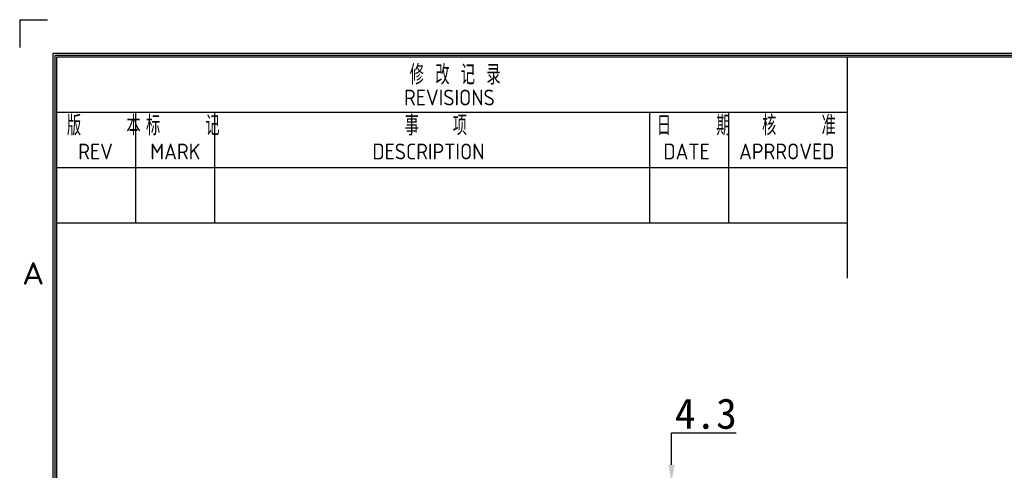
# Model space of a CAD drawing. Extents: x 0 to 576, y 0 to 389.
# Tile 11 of 33: x 0 to 162, y 315 to 389. Entities that reach past the tile are written whole.
import ezdxf
from ezdxf.enums import TextEntityAlignment as Align

# ---------------------------------------------------------------- set-up
doc = ezdxf.new("R2010")
doc.units = 0
doc.header["$LTSCALE"] = 23.1
doc.header["$MEASUREMENT"] = 0
doc.layers.get('0').update_dxf_attribs({"linetype": 'CONTINUOUS'})
doc.layers.get('Defpoints').update_dxf_attribs({"linetype": 'CONTINUOUS'})
doc.styles.get("Standard").update_dxf_attribs({"font": 'isocp3.shx', "bigfont": 'gbcbig.shx'})
doc.styles.add('文字样式①', font='txt')
doc.dimstyles.new('标准样式（宋体）', dxfattribs={"dimtxt": 5, "dimasz": 3, "dimexe": 1.25, "dimexo": 0.625, "dimtad": 1, "dimtoh": 1, "dimdsep": 46, "dimtxsty": '文字样式①', "dimcen": 0, "dimadec": 0, "dimazin": 0, "dimtfac": 1, "dimtofl": 0, "dimtmove": 0, "dimatfit": 3, "dimfxl": 0, "dimarcsym": 0})

# ---------------------------------------------------------------- blocks, each defined once
blk = doc.blocks.new('A3')
for p, q in [((226.88, 299.35), (226.88, 295.81)), ((226.88, 299.35), (230.41, 299.35)), ((231.12, 4.24), (231.12, 295.1)), ((231.12, 295.1), (649.67, 295.1)), ((231.35, 4.47), (231.35, 294.88)), ((231.35, 294.88), (649.45, 294.88)), ((231.57, 4.69), (231.57, 294.65)), ((231.57, 294.65), (649.22, 294.65)), ((331.57, 266.65), (331.57, 294.65)), ((231.57, 287.65), (331.57, 287.65)), ((241.57, 273.65), (241.57, 287.65)), ((251.57, 273.65), (251.57, 287.65)), ((306.57, 273.65), (306.57, 287.65)), ((316.57, 273.65), (316.57, 287.65)), ((231.57, 280.65), (331.57, 280.65)), ((231.57, 273.65), (331.57, 273.65))]:
    blk.add_line(p, q)
for s, height, p in [('修 改 记 录', 2.5, (276.22, 291.14)), ('REVISIONS', 2, (275.49, 288.5)), ('版    本', 2.5, (232.86, 284.71)), ('标    记', 2.5, (242.86, 284.71)), ('事   项', 2.5, (275.57, 284.71)), ('日    期', 2.5, (307.47, 284.71)), ('核    准', 2.5, (320.79, 284.72)), ('REV', 2, (234.28, 281.67)), ('MARK', 2, (243.4, 281.67)), ('DESCRIPTION', 2, (271.49, 281.67)), ('DATE', 2, (308.3, 281.67)), ('APRROVED', 2, (317.88, 281.68))]:
    blk.add_text(s, height=height).set_placement(p)
at = {"width": 1.333333}
blk.add_text('A', height=2.83, dxfattribs=at).set_placement((227.18, 265.84), (230, 265.84), align=Align.FIT)
for tag, p in [('XXXE', (541.66, 30.61)), ('XXXC', (574.68, 30.61)), ('XXXA', (625.44, 30.61)), ('XXXG', (499.17, 23.61)), ('XXXK', (515.42, 22.59)), ('XXXF', (541.66, 23.61)), ('XXXD', (574.68, 23.61)), ('XXXB', (625.44, 23.61)), ('XXXM', (502.54, 6.73))]:
    blk.add_attdef(tag, text='', height=2.5).set_placement(p, align=Align.CENTER)
blk.add_attdef('XXXJ', text='', height=2.5).set_placement((504.73, 17.63), align=Align.MIDDLE_RIGHT)
blk.add_attdef('XXXN', (542.03, 8.55), '', height=2.5)
blk = doc.blocks.new('*D12')
at = {"color": 0, "lineweight": -2}
for p, q in [((107.19, 315.95), (107.19, 321.2)), ((107.19, 321.2), (117.84, 321.2)), ((147.41, 312.95), (105.94, 312.95)), ((128.66, 308.65), (105.94, 308.65)), ((107.19, 305.65), (107.19, 302.65))]:
    blk.add_line(p, q, dxfattribs=at)
at = {"color": 0, "lineweight": 13}
for points in [[(106.69, 315.95), (107.69, 315.95), (107.19, 312.95)], [(106.69, 305.65), (107.69, 305.65), (107.19, 308.65)]]:
    blk.add_solid(points, dxfattribs=at)
at = {"layer": 'Defpoints', "color": 0, "lineweight": 13}
for p in [(107.19, 312.95), (148.04, 312.95), (129.29, 308.65)]:
    blk.add_point(p, dxfattribs=at)
at = {"color": 0, "lineweight": 13, "insert": (112.83, 324.33), "char_height": 5, "attachment_point": 5, "style": '文字样式①'}
blk.add_mtext('4.3', dxfattribs=at)

msp = doc.modelspace()

# ---------------------------------------------------------------- block references
at = {"xscale": 1.3, "yscale": 1.3, "zscale": 1.3}
msp.add_blockref('A3', (-294.942, 0), dxfattribs=at)

# ---------------------------------------------------------------- dimensions: what is measured, and where the dimension line sits
at = {"lineweight": 13}
dim = msp.add_linear_dim(base=(107.192, 312.947), p1=(129.286, 308.647), p2=(148.036, 312.947), angle=90, dimstyle='标准样式（宋体）', dxfattribs=at)
dim.commit()
dim.dimension.update_dxf_attribs({"geometry": '*D12', "text_midpoint": (112.831, 321.2), "dimtype": 160})

doc.saveas('drawing.dxf')
